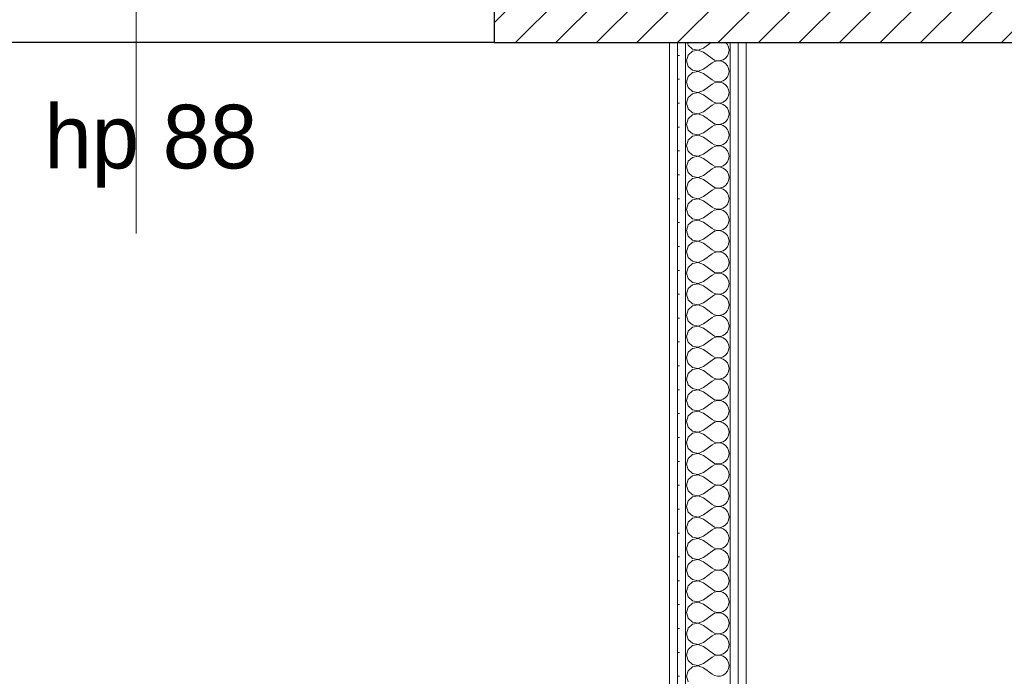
# Model space of a CAD drawing. Header units: millimetres. Extents: x -140780 to 266886, y -104422 to 233759.
# Tile 83 of 104: x 215190 to 216737, y 120150 to 121181. Entities that reach past the tile are written whole.
import ezdxf
from ezdxf.enums import TextEntityAlignment as Align

# ---------------------------------------------------------------- set-up
doc = ezdxf.new("R2010")
doc.units = ezdxf.units.MM
doc.header["$MEASUREMENT"] = 0
for name, color, linetype in [('KR_INW', 7, 'Continuous'), ('NAPIS_SODON', 7, 'Continuous'), ('Okna ArchiCADa', 7, 'Continuous'), ('ROZBUDOWA_NOWE_DZIAŁOWE', 7, 'Continuous'), ('Znaczniki okien ArchiCADa', 7, 'Continuous')]:
    doc.layers.add(name, color=color, linetype=linetype)
for name, color, linetype, lineweight in [('KR_INW_Nr_pióra__101', 252, 'Continuous', 5), ('KR_INW_Nr_pióra__27', 7, 'Continuous', 25), ('NAPIS_SODON_Nr_pióra__121', 255, 'Continuous', 0), ('Okna ArchiCADa_Nr_pióra__27', 7, 'Continuous', 25), ('ROZBUDOWA_NOWE_DZIAŁOWE_Nr_pióra__47', 7, 'Continuous', 15), ('STREFA_NOWE_POM_Nr_pióra__121', 255, 'Continuous', 0), ('Znaczniki okien ArchiCADa_Nr_pióra__7', 7, 'Continuous', 13)]:
    doc.layers.add(name, color=color, linetype=linetype, lineweight=lineweight)
for name, color, linetype, lineweight, true_color in [('Okna ArchiCADa_Nr_pióra__61', 7, 'Continuous', 13, 0x6a6a6a), ('Okna ArchiCADa_Nr_pióra__64', 7, 'Continuous', 13, 0x41c341), ('ROZBUDOWA_NOWE_DZIAŁOWE_Nr_pióra__24', 7, 'Continuous', 15, 0x029e21), ('ROZBUDOWA_NOWE_DZIAŁOWE_Nr_pióra__4', 7, 'Continuous', 13, 0x029e21), ('ROZBUDOWA_NOWE_DZIAŁOWE_Nr_pióra__67', 7, 'Continuous', 13, 0x6a6a6a), ('Znaczniki okien ArchiCADa_Nr_pióra__20', 7, 'Continuous', 13, 0xb00000), ('Znaczniki okien ArchiCADa_Nr_pióra__44', 7, 'Continuous', 13, 0x029e21)]:
    doc.layers.add(name, color=color, linetype=linetype, lineweight=lineweight, true_color=true_color)
doc.styles.add('GENERATED_STYLE_1', font='txt')
pattern_1 = [(0, (0, 0), (0, 37.5), [0, -37.5])]

# ---------------------------------------------------------------- blocks, each defined once
blk = doc.blocks.new('Strop_2', base_point=(188316, 115154.1))
at = {"layer": 'NAPIS_SODON_Nr_pióra__121', "linetype": 'Continuous', "flags": 128}
blk.add_lwpolyline([(188316, 115154.1), (204667.3, 115154.1), (205241.5, 115154.1), (205242.2, 115154.1), (205242.2, 115394.1), (205241.5, 115154.1), (205174.5, 117823.2), (205315.4, 117824.8), (205315.4, 121145.6), (224463.2, 121145.6)], dxfattribs=at)
blk = doc.blocks.new('Okno dwuskrzydłowe 19')
at = {"layer": 'Okna ArchiCADa_Nr_pióra__64', "linetype": 'Continuous'}
for p, q in [((-562.8, 230), (562.8, 230)), ((-537.8, 25), (-487.8, 25)), ((-537.8, -25), (-537.8, 25)), ((-487.8, 25), (-50, 25)), ((-487.8, 25), (-487.8, -25)), ((-487.8, 25), (-50, 25)), ((-50, -25), (-50, 25)), ((-50, 25), (0, 25)), ((0, 25), (0, -25)), ((0, 25), (50, 25)), ((0, -25), (0, 25)), ((50, 25), (487.8, 25)), ((50, 25), (50, -25)), ((50, 25), (487.8, 25)), ((487.8, -25), (487.8, 25)), ((487.8, 25), (537.8, 25)), ((537.8, 25), (537.8, -25)), ((-562.8, 0), (-537.8, 0)), ((-562.8, -50), (-562.8, 0)), ((-537.8, 0), (-537.8, -25)), ((-487.8, 0), (-50, 0)), ((50, 0), (487.8, 0)), ((537.8, -25), (537.8, 0)), ((537.8, 0), (562.8, 0)), ((562.8, -50), (562.8, 0)), ((-537.8, -25), (-512.8, -25)), ((-487.8, -25), (-537.8, -25)), ((-512.8, -25), (-512.8, -50)), ((-50, -25), (-487.8, -25)), ((0, -25), (-50, -25)), ((50, -25), (0, -25)), ((487.8, -25), (50, -25)), ((537.8, -25), (487.8, -25)), ((512.8, -50), (512.8, -25)), ((512.8, -25), (537.8, -25)), ((-512.8, -50), (-562.8, -50)), ((-512.8, -50), (-562.8, -50)), ((0, -50), (-512.8, -50)), ((512.8, -50), (0, -50)), ((562.8, -50), (512.8, -50)), ((512.8, -50), (562.8, -50)), ((-512.8, -300), (512.8, -300)), ((-512.8, -300), (-512.8, -330)), ((512.8, -330), (512.8, -300)), ((-512.8, -330), (512.8, -330))]:
    blk.add_line(p, q, dxfattribs=at)
blk = doc.blocks.new('Znacznik O 19')
at = {"layer": 'Znaczniki okien ArchiCADa_Nr_pióra__20', "linetype": 'Continuous'}
blk.add_line((0, 350), (0, -830), dxfattribs=at)
at = {"layer": 'Znaczniki okien ArchiCADa_Nr_pióra__44', "linetype": 'Continuous'}
for start, end in [(0, 180), (180, 0)]:
    blk.add_arc((0, 500), 150, start, end, dxfattribs=at)
at = {"layer": 'Znaczniki okien ArchiCADa_Nr_pióra__7', "style": 'GENERATED_STYLE_1'}
for tag, p in [('AC_MarkerText_2', (-17.6, 138.6)), ('AC_MarkerText_3', (182.4, 138.7))]:
    blk.add_attdef(tag, text='', height=100, rotation=90, dxfattribs=at).set_placement(p, align=Align.BOTTOM_LEFT)
for tag, p in [('AC_WIDO_ID', (-109.2, 448.3)), ('AC_MarkerText_4', (-144, -758))]:
    blk.add_attdef(tag, text='', height=100, dxfattribs=at).set_placement(p, align=Align.BOTTOM_LEFT)
blk = doc.blocks.new('Wnęka sklepiona płasko 19_3')
at = {"layer": 'Okna ArchiCADa_Nr_pióra__27', "linetype": 'Continuous'}
for p, q in [((1278.5, 250), (-1278.5, 250)), ((1278.5, 130), (1278.5, 250))]:
    blk.add_line(p, q, dxfattribs=at)
at = {"layer": 'Okna ArchiCADa_Nr_pióra__61', "linetype": 'Continuous'}
blk.add_line((-1278.5, 250), (1278.5, 250), dxfattribs=at)
blk = doc.blocks.new('Ściana_1', base_point=(179075.1, 121675.6))
at = {"layer": 'KR_INW_Nr_pióra__101', "linetype": 'Continuous'}
h = blk.add_hatch(dxfattribs=at)
h.set_pattern_fill('Cegła_licówka', color=256, style=0, pattern_type=2)
h.set_pattern_definition([(45, (0, 0), (-31.819804, 31.819804), [])])
h.paths.add_polyline_path([(215935.4, 121525.6), (215935.4, 121425.6), (215935.4, 121375.6), (215935.4, 121145.6), (217492.2, 121145.6), (217492.2, 121375.6), (217492.2, 121425.6), (217492.2, 121525.6)])
at = {"layer": 'KR_INW_Nr_pióra__27', "linetype": 'Continuous', "flags": 128}
blk.add_lwpolyline([(215935.4, 121145.6), (217492.2, 121145.6)], dxfattribs=at)
at = {"layer": 'Okna ArchiCADa', "color": 251, "linetype": 'Continuous', "lineweight": 13, "true_color": 0x6a6a6a, "xscale": -1, "zscale": 1000, "rotation": 180}
blk.add_blockref('Wnęka sklepiona płasko 19_3', (214656.9, 121395.6), dxfattribs=at)
at = {"layer": 'Okna ArchiCADa_Nr_pióra__64', "linetype": 'Continuous', "xscale": -1, "zscale": 1000, "rotation": 180}
blk.add_blockref('Okno dwuskrzydłowe 19', (215372.6, 121375.6), dxfattribs=at)
at = {"layer": 'Znaczniki okien ArchiCADa', "color": 14, "lineweight": 13, "true_color": 0xb00000}
ref = blk.add_blockref('Znacznik O 19', (215372.6, 121675.6), dxfattribs=at)
ref.add_attrib('AC_MarkerText_2', '113', dxfattribs={"layer": 'Znaczniki okien ArchiCADa_Nr_pióra__7', "color": 7, "height": 100, "rotation": 90, "style": 'GENERATED_STYLE_1'}).set_placement((215354.9, 121814.2), align=Align.BOTTOM_LEFT)
ref.add_attrib('AC_MarkerText_3', '150', dxfattribs={"layer": 'Znaczniki okien ArchiCADa_Nr_pióra__7', "color": 7, "height": 100, "rotation": 90, "style": 'GENERATED_STYLE_1'}).set_placement((215554.9, 121814.3), align=Align.BOTTOM_LEFT)
ref.add_attrib('AC_MarkerText_4', 'hp 88', dxfattribs={"layer": 'Znaczniki okien ArchiCADa_Nr_pióra__7', "color": 7, "height": 100, "style": 'GENERATED_STYLE_1'}).set_placement((215228.6, 120917.6), align=Align.BOTTOM_LEFT)
ref.add_attrib('AC_WIDO_ID', 'On1', dxfattribs={"layer": 'Znaczniki okien ArchiCADa_Nr_pióra__7', "color": 7, "height": 100, "style": 'GENERATED_STYLE_1'}).set_placement((215263.4, 122123.9), align=Align.BOTTOM_LEFT)
blk = doc.blocks.new('*X455')
at = {"layer": 'ROZBUDOWA_NOWE_DZIAŁOWE_Nr_pióra__4', "linetype": 'Continuous'}
for p, q in [((216238.8, 121145.6), (216240, 121141.2)), ((216240, 121141.2), (216246.7, 121135.1)), ((216264.2, 121136.7), (216276.1, 121145.6)), ((216301.7, 121142.1), (216298.8, 121145.6)), ((216303.5, 121137.9), (216301.7, 121142.1)), ((216240, 121125.4), (216237.5, 121116.7)), ((216246.7, 121131.6), (216240, 121125.4)), ((216246.7, 121135.1), (216255.7, 121133.4)), ((216255.7, 121133.3), (216246.7, 121131.6)), ((216255.7, 121133.4), (216264.2, 121136.7)), ((216264.2, 121130), (216255.7, 121133.3)), ((216264.2, 121130), (216277.5, 121120)), ((216298.7, 121121), (216301.7, 121124.6)), ((216301.7, 121124.6), (216303.5, 121128.8)), ((216304.2, 121133.3), (216303.5, 121137.9)), ((216303.5, 121128.8), (216304.2, 121133.3)), ((216237.5, 121116.7), (216240, 121107.9)), ((216240, 121107.9), (216246.7, 121101.8)), ((216264.2, 121103.3), (216277.5, 121113.3)), ((216277.5, 121120), (216281.5, 121117.8)), ((216281.5, 121115.6), (216277.5, 121113.3)), ((216281.5, 121117.8), (216286, 121116.7)), ((216286, 121116.6), (216281.5, 121115.6)), ((216286, 121116.7), (216290.6, 121117)), ((216290.6, 121116.4), (216286, 121116.6)), ((216290.6, 121117), (216295, 121118.4)), ((216295, 121114.9), (216290.6, 121116.4)), ((216295, 121118.4), (216298.7, 121121)), ((216298.7, 121112.3), (216295, 121114.9)), ((216301.7, 121108.8), (216298.7, 121112.3)), ((216303.5, 121104.6), (216301.7, 121108.8)), ((216240, 121092.1), (216237.5, 121083.3)), ((216246.7, 121098.2), (216240, 121092.1)), ((216246.7, 121101.8), (216255.7, 121100.1)), ((216255.7, 121099.9), (216246.7, 121098.2)), ((216255.7, 121100.1), (216264.2, 121103.3)), ((216264.2, 121096.7), (216255.7, 121099.9)), ((216264.2, 121096.7), (216277.5, 121086.7)), ((216301.7, 121091.2), (216303.5, 121095.4)), ((216304.2, 121100), (216303.5, 121104.6)), ((216303.5, 121095.4), (216304.2, 121100)), ((216237.5, 121083.3), (216240, 121074.6)), ((216264.2, 121070), (216277.5, 121080)), ((216277.5, 121086.7), (216281.5, 121084.4)), ((216281.5, 121082.2), (216277.5, 121080)), ((216281.5, 121084.4), (216286, 121083.4)), ((216286, 121083.3), (216281.5, 121082.2)), ((216286, 121083.4), (216290.6, 121083.6)), ((216290.6, 121083), (216286, 121083.3)), ((216290.6, 121083.6), (216295, 121085.1)), ((216295, 121081.6), (216290.6, 121083)), ((216295, 121085.1), (216298.7, 121087.7)), ((216298.7, 121079), (216295, 121081.6)), ((216298.7, 121087.7), (216301.7, 121091.2)), ((216301.7, 121075.4), (216298.7, 121079)), ((216240, 121074.6), (216246.7, 121068.4)), ((216246.7, 121064.9), (216240, 121058.8)), ((216246.7, 121068.4), (216255.7, 121066.7)), ((216255.7, 121066.6), (216246.7, 121064.9)), ((216255.7, 121066.7), (216264.2, 121070)), ((216264.2, 121063.3), (216255.7, 121066.6)), ((216264.2, 121063.3), (216277.5, 121053.3)), ((216303.5, 121071.2), (216301.7, 121075.4)), ((216301.7, 121057.9), (216303.5, 121062.1)), ((216304.2, 121066.7), (216303.5, 121071.2)), ((216303.5, 121062.1), (216304.2, 121066.7)), ((216240, 121058.8), (216237.5, 121050)), ((216237.5, 121050), (216240, 121041.2)), ((216264.2, 121036.7), (216277.5, 121046.7)), ((216277.5, 121053.3), (216281.5, 121051.1)), ((216281.5, 121048.9), (216277.5, 121046.7)), ((216281.5, 121051.1), (216286, 121050.1)), ((216286, 121049.9), (216281.5, 121048.9)), ((216286, 121050.1), (216290.6, 121050.3)), ((216290.6, 121049.7), (216286, 121049.9)), ((216290.6, 121050.3), (216295, 121051.8)), ((216295, 121048.2), (216290.6, 121049.7)), ((216295, 121051.8), (216298.7, 121054.4)), ((216298.7, 121045.6), (216295, 121048.2)), ((216298.7, 121054.4), (216301.7, 121057.9)), ((216301.7, 121042.1), (216298.7, 121045.6)), ((216240, 121041.2), (216246.7, 121035.1)), ((216246.7, 121031.6), (216240, 121025.4)), ((216246.7, 121035.1), (216255.7, 121033.4)), ((216255.7, 121033.3), (216246.7, 121031.6)), ((216255.7, 121033.4), (216264.2, 121036.7)), ((216264.2, 121030), (216255.7, 121033.3)), ((216264.2, 121030), (216277.5, 121020)), ((216303.5, 121037.9), (216301.7, 121042.1)), ((216304.2, 121033.3), (216303.5, 121037.9)), ((216303.5, 121028.8), (216304.2, 121033.3)), ((216240, 121025.4), (216237.5, 121016.7)), ((216237.5, 121016.7), (216240, 121007.9)), ((216277.5, 121020), (216281.5, 121017.8)), ((216281.5, 121015.6), (216277.5, 121013.3)), ((216281.5, 121017.8), (216286, 121016.7)), ((216286, 121016.6), (216281.5, 121015.6)), ((216286, 121016.7), (216290.6, 121017)), ((216290.6, 121016.4), (216286, 121016.6)), ((216290.6, 121017), (216295, 121018.4)), ((216295, 121014.9), (216290.6, 121016.4)), ((216295, 121018.4), (216298.7, 121021)), ((216298.7, 121012.3), (216295, 121014.9)), ((216298.7, 121021), (216301.7, 121024.6)), ((216301.7, 121024.6), (216303.5, 121028.8)), ((216240, 121007.9), (216246.7, 121001.8)), ((216246.7, 121001.8), (216255.7, 121000.1)), ((216255.7, 120999.9), (216246.7, 120998.2)), ((216255.7, 121000.1), (216264.2, 121003.3)), ((216264.2, 120996.7), (216255.7, 120999.9)), ((216264.2, 121003.3), (216277.5, 121013.3)), ((216301.7, 121008.8), (216298.7, 121012.3)), ((216303.5, 121004.6), (216301.7, 121008.8)), ((216304.2, 121000), (216303.5, 121004.6)), ((216303.5, 120995.4), (216304.2, 121000)), ((216240, 120992.1), (216237.5, 120983.3)), ((216246.7, 120998.2), (216240, 120992.1)), ((216264.2, 120996.7), (216277.5, 120986.7)), ((216277.5, 120986.7), (216281.5, 120984.4)), ((216281.5, 120984.4), (216286, 120983.4)), ((216286, 120983.4), (216290.6, 120983.6)), ((216290.6, 120983.6), (216295, 120985.1)), ((216295, 120985.1), (216298.7, 120987.7)), ((216298.7, 120987.7), (216301.7, 120991.2)), ((216301.7, 120991.2), (216303.5, 120995.4)), ((216237.5, 120983.3), (216240, 120974.6)), ((216240, 120974.6), (216246.7, 120968.4)), ((216246.7, 120968.4), (216255.7, 120966.7)), ((216255.7, 120966.7), (216264.2, 120970)), ((216264.2, 120970), (216277.5, 120980)), ((216281.5, 120982.2), (216277.5, 120980)), ((216286, 120983.3), (216281.5, 120982.2)), ((216290.6, 120983), (216286, 120983.3)), ((216295, 120981.6), (216290.6, 120983)), ((216298.7, 120979), (216295, 120981.6)), ((216301.7, 120975.4), (216298.7, 120979)), ((216303.5, 120971.2), (216301.7, 120975.4)), ((216304.2, 120966.7), (216303.5, 120971.2)), ((216240, 120958.8), (216237.5, 120950)), ((216246.7, 120964.9), (216240, 120958.8)), ((216255.7, 120966.6), (216246.7, 120964.9)), ((216264.2, 120963.3), (216255.7, 120966.6)), ((216264.2, 120963.3), (216277.5, 120953.3)), ((216277.5, 120953.3), (216281.5, 120951.1)), ((216295, 120951.8), (216298.7, 120954.4)), ((216298.7, 120954.4), (216301.7, 120957.9)), ((216301.7, 120957.9), (216303.5, 120962.1)), ((216303.5, 120962.1), (216304.2, 120966.7)), ((216237.5, 120950), (216240, 120941.2)), ((216240, 120941.2), (216246.7, 120935.1)), ((216264.2, 120936.7), (216277.5, 120946.7)), ((216281.5, 120948.9), (216277.5, 120946.7)), ((216281.5, 120951.1), (216286, 120950.1)), ((216286, 120949.9), (216281.5, 120948.9)), ((216286, 120950.1), (216290.6, 120950.3)), ((216290.6, 120949.7), (216286, 120949.9)), ((216290.6, 120950.3), (216295, 120951.8)), ((216295, 120948.2), (216290.6, 120949.7)), ((216298.7, 120945.6), (216295, 120948.2)), ((216301.7, 120942.1), (216298.7, 120945.6)), ((216303.5, 120937.9), (216301.7, 120942.1)), ((216304.2, 120933.3), (216303.5, 120937.9)), ((216240, 120925.4), (216237.5, 120916.7)), ((216246.7, 120931.6), (216240, 120925.4)), ((216246.7, 120935.1), (216255.7, 120933.4)), ((216255.7, 120933.3), (216246.7, 120931.6)), ((216255.7, 120933.4), (216264.2, 120936.7)), ((216264.2, 120930), (216255.7, 120933.3)), ((216264.2, 120930), (216277.5, 120920)), ((216298.7, 120921), (216301.7, 120924.6)), ((216301.7, 120924.6), (216303.5, 120928.8)), ((216303.5, 120928.8), (216304.2, 120933.3)), ((216237.5, 120916.7), (216240, 120907.9)), ((216240, 120907.9), (216246.7, 120901.8)), ((216264.2, 120903.3), (216277.5, 120913.3)), ((216277.5, 120920), (216281.5, 120917.8)), ((216281.5, 120915.6), (216277.5, 120913.3)), ((216281.5, 120917.8), (216286, 120916.7)), ((216286, 120916.6), (216281.5, 120915.6)), ((216286, 120916.7), (216290.6, 120917)), ((216290.6, 120916.4), (216286, 120916.6)), ((216290.6, 120917), (216295, 120918.4)), ((216295, 120914.9), (216290.6, 120916.4)), ((216295, 120918.4), (216298.7, 120921)), ((216298.7, 120912.3), (216295, 120914.9)), ((216301.7, 120908.8), (216298.7, 120912.3)), ((216303.5, 120904.6), (216301.7, 120908.8)), ((216240, 120892.1), (216237.5, 120883.3)), ((216246.7, 120898.2), (216240, 120892.1)), ((216246.7, 120901.8), (216255.7, 120900.1)), ((216255.7, 120899.9), (216246.7, 120898.2)), ((216255.7, 120900.1), (216264.2, 120903.3)), ((216264.2, 120896.7), (216255.7, 120899.9)), ((216264.2, 120896.7), (216277.5, 120886.7)), ((216298.7, 120887.7), (216301.7, 120891.2)), ((216301.7, 120891.2), (216303.5, 120895.4)), ((216304.2, 120900), (216303.5, 120904.6)), ((216303.5, 120895.4), (216304.2, 120900)), ((216237.5, 120883.3), (216240, 120874.6)), ((216264.2, 120870), (216277.5, 120880)), ((216277.5, 120886.7), (216281.5, 120884.4)), ((216281.5, 120882.2), (216277.5, 120880)), ((216281.5, 120884.4), (216286, 120883.4)), ((216286, 120883.3), (216281.5, 120882.2)), ((216286, 120883.4), (216290.6, 120883.6)), ((216290.6, 120883), (216286, 120883.3)), ((216290.6, 120883.6), (216295, 120885.1)), ((216295, 120881.6), (216290.6, 120883)), ((216295, 120885.1), (216298.7, 120887.7)), ((216298.7, 120879), (216295, 120881.6)), ((216301.7, 120875.4), (216298.7, 120879)), ((216303.5, 120871.2), (216301.7, 120875.4)), ((216240, 120874.6), (216246.7, 120868.4)), ((216246.7, 120864.9), (216240, 120858.8)), ((216246.7, 120868.4), (216255.7, 120866.7)), ((216255.7, 120866.6), (216246.7, 120864.9)), ((216255.7, 120866.7), (216264.2, 120870)), ((216264.2, 120863.3), (216255.7, 120866.6)), ((216264.2, 120863.3), (216277.5, 120853.3)), ((216301.7, 120857.9), (216303.5, 120862.1)), ((216304.2, 120866.7), (216303.5, 120871.2)), ((216303.5, 120862.1), (216304.2, 120866.7)), ((216240, 120858.8), (216237.5, 120850)), ((216237.5, 120850), (216240, 120841.2)), ((216264.2, 120836.7), (216277.5, 120846.7)), ((216277.5, 120853.3), (216281.5, 120851.1)), ((216281.5, 120848.9), (216277.5, 120846.7)), ((216281.5, 120851.1), (216286, 120850.1)), ((216286, 120849.9), (216281.5, 120848.9)), ((216286, 120850.1), (216290.6, 120850.3)), ((216290.6, 120849.7), (216286, 120849.9)), ((216290.6, 120850.3), (216295, 120851.8)), ((216295, 120848.2), (216290.6, 120849.7)), ((216295, 120851.8), (216298.7, 120854.4)), ((216298.7, 120845.6), (216295, 120848.2)), ((216298.7, 120854.4), (216301.7, 120857.9)), ((216301.7, 120842.1), (216298.7, 120845.6)), ((216240, 120841.2), (216246.7, 120835.1)), ((216246.7, 120831.6), (216240, 120825.4)), ((216246.7, 120835.1), (216255.7, 120833.4)), ((216255.7, 120833.3), (216246.7, 120831.6)), ((216255.7, 120833.4), (216264.2, 120836.7)), ((216264.2, 120830), (216255.7, 120833.3)), ((216264.2, 120830), (216277.5, 120820)), ((216303.5, 120837.9), (216301.7, 120842.1)), ((216301.7, 120824.6), (216303.5, 120828.8)), ((216304.2, 120833.3), (216303.5, 120837.9)), ((216303.5, 120828.8), (216304.2, 120833.3)), ((216240, 120825.4), (216237.5, 120816.7)), ((216237.5, 120816.7), (216240, 120807.9)), ((216264.2, 120803.3), (216277.5, 120813.3)), ((216277.5, 120820), (216281.5, 120817.8)), ((216281.5, 120815.6), (216277.5, 120813.3)), ((216281.5, 120817.8), (216286, 120816.7)), ((216286, 120816.6), (216281.5, 120815.6)), ((216286, 120816.7), (216290.6, 120817)), ((216290.6, 120816.4), (216286, 120816.6)), ((216290.6, 120817), (216295, 120818.4)), ((216295, 120814.9), (216290.6, 120816.4)), ((216295, 120818.4), (216298.7, 120821)), ((216298.7, 120812.3), (216295, 120814.9)), ((216298.7, 120821), (216301.7, 120824.6)), ((216240, 120807.9), (216246.7, 120801.8)), ((216246.7, 120798.2), (216240, 120792.1)), ((216246.7, 120801.8), (216255.7, 120800.1)), ((216255.7, 120799.9), (216246.7, 120798.2)), ((216255.7, 120800.1), (216264.2, 120803.3)), ((216264.2, 120796.7), (216255.7, 120799.9)), ((216301.7, 120808.8), (216298.7, 120812.3)), ((216303.5, 120804.6), (216301.7, 120808.8)), ((216304.2, 120800), (216303.5, 120804.6)), ((216303.5, 120795.4), (216304.2, 120800)), ((216240, 120792.1), (216237.5, 120783.3)), ((216237.5, 120783.3), (216240, 120774.6)), ((216264.2, 120796.7), (216277.5, 120786.7)), ((216277.5, 120786.7), (216281.5, 120784.4)), ((216281.5, 120784.4), (216286, 120783.4)), ((216286, 120783.3), (216281.5, 120782.2)), ((216286, 120783.4), (216290.6, 120783.6)), ((216290.6, 120783), (216286, 120783.3)), ((216290.6, 120783.6), (216295, 120785.1)), ((216295, 120781.6), (216290.6, 120783)), ((216295, 120785.1), (216298.7, 120787.7)), ((216298.7, 120787.7), (216301.7, 120791.2)), ((216301.7, 120791.2), (216303.5, 120795.4)), ((216240, 120774.6), (216246.7, 120768.4)), ((216246.7, 120768.4), (216255.7, 120766.7)), ((216255.7, 120766.7), (216264.2, 120770)), ((216264.2, 120770), (216277.5, 120780)), ((216281.5, 120782.2), (216277.5, 120780)), ((216298.7, 120779), (216295, 120781.6)), ((216301.7, 120775.4), (216298.7, 120779)), ((216303.5, 120771.2), (216301.7, 120775.4)), ((216304.2, 120766.7), (216303.5, 120771.2)), ((216240, 120758.8), (216237.5, 120750)), ((216246.7, 120764.9), (216240, 120758.8)), ((216255.7, 120766.6), (216246.7, 120764.9)), ((216264.2, 120763.3), (216255.7, 120766.6)), ((216264.2, 120763.3), (216277.5, 120753.3)), ((216277.5, 120753.3), (216281.5, 120751.1)), ((216290.6, 120750.3), (216295, 120751.8)), ((216295, 120751.8), (216298.7, 120754.4)), ((216298.7, 120754.4), (216301.7, 120757.9)), ((216301.7, 120757.9), (216303.5, 120762.1)), ((216303.5, 120762.1), (216304.2, 120766.7)), ((216237.5, 120750), (216240, 120741.2)), ((216240, 120741.2), (216246.7, 120735.1)), ((216255.7, 120733.4), (216264.2, 120736.7)), ((216264.2, 120736.7), (216277.5, 120746.7)), ((216281.5, 120748.9), (216277.5, 120746.7)), ((216281.5, 120751.1), (216286, 120750.1)), ((216286, 120749.9), (216281.5, 120748.9)), ((216286, 120750.1), (216290.6, 120750.3)), ((216290.6, 120749.7), (216286, 120749.9)), ((216295, 120748.2), (216290.6, 120749.7)), ((216298.7, 120745.6), (216295, 120748.2)), ((216301.7, 120742.1), (216298.7, 120745.6)), ((216303.5, 120737.9), (216301.7, 120742.1)), ((216304.2, 120733.3), (216303.5, 120737.9)), ((216240, 120725.4), (216237.5, 120716.7)), ((216246.7, 120731.6), (216240, 120725.4)), ((216246.7, 120735.1), (216255.7, 120733.4)), ((216255.7, 120733.3), (216246.7, 120731.6)), ((216264.2, 120730), (216255.7, 120733.3)), ((216264.2, 120730), (216277.5, 120720)), ((216295, 120718.4), (216298.7, 120721)), ((216298.7, 120721), (216301.7, 120724.6)), ((216301.7, 120724.6), (216303.5, 120728.8)), ((216303.5, 120728.8), (216304.2, 120733.3)), ((216237.5, 120716.7), (216240, 120707.9)), ((216240, 120707.9), (216246.7, 120701.8)), ((216264.2, 120703.3), (216277.5, 120713.3)), ((216277.5, 120720), (216281.5, 120717.8)), ((216281.5, 120715.6), (216277.5, 120713.3)), ((216281.5, 120717.8), (216286, 120716.7)), ((216286, 120716.6), (216281.5, 120715.6)), ((216286, 120716.7), (216290.6, 120717)), ((216290.6, 120716.4), (216286, 120716.6)), ((216290.6, 120717), (216295, 120718.4)), ((216295, 120714.9), (216290.6, 120716.4)), ((216298.7, 120712.3), (216295, 120714.9)), ((216301.7, 120708.8), (216298.7, 120712.3)), ((216303.5, 120704.6), (216301.7, 120708.8)), ((216240, 120692.1), (216237.5, 120683.3)), ((216246.7, 120698.2), (216240, 120692.1)), ((216246.7, 120701.8), (216255.7, 120700.1)), ((216255.7, 120699.9), (216246.7, 120698.2)), ((216255.7, 120700.1), (216264.2, 120703.3)), ((216264.2, 120696.7), (216255.7, 120699.9)), ((216264.2, 120696.7), (216277.5, 120686.7)), ((216298.7, 120687.7), (216301.7, 120691.2)), ((216301.7, 120691.2), (216303.5, 120695.4)), ((216304.2, 120700), (216303.5, 120704.6)), ((216303.5, 120695.4), (216304.2, 120700)), ((216237.5, 120683.3), (216240, 120674.6)), ((216240, 120674.6), (216246.7, 120668.4)), ((216264.2, 120670), (216277.5, 120680)), ((216277.5, 120686.7), (216281.5, 120684.4)), ((216281.5, 120682.2), (216277.5, 120680)), ((216281.5, 120684.4), (216286, 120683.4)), ((216286, 120683.3), (216281.5, 120682.2)), ((216286, 120683.4), (216290.6, 120683.6)), ((216290.6, 120683), (216286, 120683.3)), ((216290.6, 120683.6), (216295, 120685.1)), ((216295, 120681.6), (216290.6, 120683)), ((216295, 120685.1), (216298.7, 120687.7)), ((216298.7, 120679), (216295, 120681.6)), ((216301.7, 120675.4), (216298.7, 120679)), ((216303.5, 120671.2), (216301.7, 120675.4)), ((216240, 120658.8), (216237.5, 120650)), ((216246.7, 120664.9), (216240, 120658.8)), ((216246.7, 120668.4), (216255.7, 120666.7)), ((216255.7, 120666.6), (216246.7, 120664.9)), ((216255.7, 120666.7), (216264.2, 120670)), ((216264.2, 120663.3), (216255.7, 120666.6)), ((216264.2, 120663.3), (216277.5, 120653.3)), ((216301.7, 120657.9), (216303.5, 120662.1)), ((216304.2, 120666.7), (216303.5, 120671.2)), ((216303.5, 120662.1), (216304.2, 120666.7)), ((216237.5, 120650), (216240, 120641.2)), ((216264.2, 120636.7), (216277.5, 120646.7)), ((216277.5, 120653.3), (216281.5, 120651.1)), ((216281.5, 120648.9), (216277.5, 120646.7)), ((216281.5, 120651.1), (216286, 120650.1)), ((216286, 120649.9), (216281.5, 120648.9)), ((216286, 120650.1), (216290.6, 120650.3)), ((216290.6, 120649.7), (216286, 120649.9)), ((216290.6, 120650.3), (216295, 120651.8)), ((216295, 120648.2), (216290.6, 120649.7)), ((216295, 120651.8), (216298.7, 120654.4)), ((216298.7, 120645.6), (216295, 120648.2)), ((216298.7, 120654.4), (216301.7, 120657.9)), ((216301.7, 120642.1), (216298.7, 120645.6)), ((216240, 120641.2), (216246.7, 120635.1)), ((216246.7, 120631.6), (216240, 120625.4)), ((216246.7, 120635.1), (216255.7, 120633.4)), ((216255.7, 120633.3), (216246.7, 120631.6)), ((216255.7, 120633.4), (216264.2, 120636.7)), ((216264.2, 120630), (216255.7, 120633.3)), ((216264.2, 120630), (216277.5, 120620)), ((216303.5, 120637.9), (216301.7, 120642.1)), ((216301.7, 120624.6), (216303.5, 120628.8)), ((216304.2, 120633.3), (216303.5, 120637.9)), ((216303.5, 120628.8), (216304.2, 120633.3)), ((216240, 120625.4), (216237.5, 120616.7)), ((216237.5, 120616.7), (216240, 120607.9)), ((216264.2, 120603.3), (216277.5, 120613.3)), ((216277.5, 120620), (216281.5, 120617.8)), ((216281.5, 120615.6), (216277.5, 120613.3)), ((216281.5, 120617.8), (216286, 120616.7)), ((216286, 120616.6), (216281.5, 120615.6)), ((216286, 120616.7), (216290.6, 120617)), ((216290.6, 120616.4), (216286, 120616.6)), ((216290.6, 120617), (216295, 120618.4)), ((216295, 120614.9), (216290.6, 120616.4)), ((216295, 120618.4), (216298.7, 120621)), ((216298.7, 120612.3), (216295, 120614.9)), ((216298.7, 120621), (216301.7, 120624.6)), ((216301.7, 120608.8), (216298.7, 120612.3)), ((216240, 120607.9), (216246.7, 120601.8)), ((216246.7, 120598.2), (216240, 120592.1)), ((216246.7, 120601.8), (216255.7, 120600.1)), ((216255.7, 120599.9), (216246.7, 120598.2)), ((216255.7, 120600.1), (216264.2, 120603.3)), ((216264.2, 120596.7), (216255.7, 120599.9)), ((216303.5, 120604.6), (216301.7, 120608.8)), ((216304.2, 120600), (216303.5, 120604.6)), ((216303.5, 120595.4), (216304.2, 120600)), ((216240, 120592.1), (216237.5, 120583.3)), ((216237.5, 120583.3), (216240, 120574.6)), ((216264.2, 120596.7), (216277.5, 120586.7)), ((216277.5, 120586.7), (216281.5, 120584.4)), ((216281.5, 120582.2), (216277.5, 120580)), ((216281.5, 120584.4), (216286, 120583.4)), ((216286, 120583.3), (216281.5, 120582.2)), ((216286, 120583.4), (216290.6, 120583.6)), ((216290.6, 120583), (216286, 120583.3)), ((216290.6, 120583.6), (216295, 120585.1)), ((216295, 120581.6), (216290.6, 120583)), ((216295, 120585.1), (216298.7, 120587.7)), ((216298.7, 120579), (216295, 120581.6)), ((216298.7, 120587.7), (216301.7, 120591.2)), ((216301.7, 120591.2), (216303.5, 120595.4)), ((216240, 120574.6), (216246.7, 120568.4)), ((216246.7, 120568.4), (216255.7, 120566.7)), ((216255.7, 120566.6), (216246.7, 120564.9)), ((216255.7, 120566.7), (216264.2, 120570)), ((216264.2, 120563.3), (216255.7, 120566.6)), ((216264.2, 120570), (216277.5, 120580)), ((216301.7, 120575.4), (216298.7, 120579)), ((216303.5, 120571.2), (216301.7, 120575.4)), ((216304.2, 120566.7), (216303.5, 120571.2)), ((216303.5, 120562.1), (216304.2, 120566.7)), ((216240, 120558.8), (216237.5, 120550)), ((216246.7, 120564.9), (216240, 120558.8)), ((216264.2, 120563.3), (216277.5, 120553.3)), ((216277.5, 120553.3), (216281.5, 120551.1)), ((216281.5, 120551.1), (216286, 120550.1)), ((216290.6, 120550.3), (216295, 120551.8)), ((216295, 120551.8), (216298.7, 120554.4)), ((216298.7, 120554.4), (216301.7, 120557.9)), ((216301.7, 120557.9), (216303.5, 120562.1)), ((216237.5, 120550), (216240, 120541.2)), ((216240, 120541.2), (216246.7, 120535.1)), ((216246.7, 120535.1), (216255.7, 120533.4)), ((216255.7, 120533.4), (216264.2, 120536.7)), ((216264.2, 120536.7), (216277.5, 120546.7)), ((216281.5, 120548.9), (216277.5, 120546.7)), ((216286, 120549.9), (216281.5, 120548.9)), ((216286, 120550.1), (216290.6, 120550.3)), ((216290.6, 120549.7), (216286, 120549.9)), ((216295, 120548.2), (216290.6, 120549.7)), ((216298.7, 120545.6), (216295, 120548.2)), ((216301.7, 120542.1), (216298.7, 120545.6)), ((216303.5, 120537.9), (216301.7, 120542.1)), ((216304.2, 120533.3), (216303.5, 120537.9)), ((216240, 120525.4), (216237.5, 120516.7)), ((216246.7, 120531.6), (216240, 120525.4)), ((216255.7, 120533.3), (216246.7, 120531.6)), ((216264.2, 120530), (216255.7, 120533.3)), ((216264.2, 120530), (216277.5, 120520)), ((216277.5, 120520), (216281.5, 120517.8)), ((216295, 120518.4), (216298.7, 120521)), ((216298.7, 120521), (216301.7, 120524.6)), ((216301.7, 120524.6), (216303.5, 120528.8)), ((216303.5, 120528.8), (216304.2, 120533.3)), ((216237.5, 120516.7), (216240, 120507.9)), ((216240, 120507.9), (216246.7, 120501.8)), ((216264.2, 120503.3), (216277.5, 120513.3)), ((216281.5, 120515.6), (216277.5, 120513.3)), ((216281.5, 120517.8), (216286, 120516.7)), ((216286, 120516.6), (216281.5, 120515.6)), ((216286, 120516.7), (216290.6, 120517)), ((216290.6, 120516.4), (216286, 120516.6)), ((216290.6, 120517), (216295, 120518.4)), ((216295, 120514.9), (216290.6, 120516.4)), ((216298.7, 120512.3), (216295, 120514.9)), ((216301.7, 120508.8), (216298.7, 120512.3)), ((216303.5, 120504.6), (216301.7, 120508.8)), ((216304.2, 120500), (216303.5, 120504.6)), ((216240, 120492.1), (216237.5, 120483.3)), ((216246.7, 120498.2), (216240, 120492.1)), ((216246.7, 120501.8), (216255.7, 120500.1)), ((216255.7, 120499.9), (216246.7, 120498.2)), ((216255.7, 120500.1), (216264.2, 120503.3)), ((216264.2, 120496.7), (216255.7, 120499.9)), ((216264.2, 120496.7), (216277.5, 120486.7)), ((216298.7, 120487.7), (216301.7, 120491.2)), ((216301.7, 120491.2), (216303.5, 120495.4)), ((216303.5, 120495.4), (216304.2, 120500)), ((216237.5, 120483.3), (216240, 120474.6)), ((216240, 120474.6), (216246.7, 120468.4)), ((216264.2, 120470), (216277.5, 120480)), ((216277.5, 120486.7), (216281.5, 120484.4)), ((216281.5, 120482.2), (216277.5, 120480)), ((216281.5, 120484.4), (216286, 120483.4)), ((216286, 120483.3), (216281.5, 120482.2)), ((216286, 120483.4), (216290.6, 120483.6)), ((216290.6, 120483), (216286, 120483.3)), ((216290.6, 120483.6), (216295, 120485.1)), ((216295, 120481.6), (216290.6, 120483)), ((216295, 120485.1), (216298.7, 120487.7)), ((216298.7, 120479), (216295, 120481.6)), ((216301.7, 120475.4), (216298.7, 120479)), ((216303.5, 120471.2), (216301.7, 120475.4)), ((216240, 120458.8), (216237.5, 120450)), ((216246.7, 120464.9), (216240, 120458.8)), ((216246.7, 120468.4), (216255.7, 120466.7)), ((216255.7, 120466.6), (216246.7, 120464.9)), ((216255.7, 120466.7), (216264.2, 120470)), ((216264.2, 120463.3), (216255.7, 120466.6)), ((216264.2, 120463.3), (216277.5, 120453.3)), ((216298.7, 120454.4), (216301.7, 120457.9)), ((216301.7, 120457.9), (216303.5, 120462.1)), ((216304.2, 120466.7), (216303.5, 120471.2)), ((216303.5, 120462.1), (216304.2, 120466.7)), ((216237.5, 120450), (216240, 120441.2)), ((216264.2, 120436.7), (216277.5, 120446.7)), ((216277.5, 120453.3), (216281.5, 120451.1)), ((216281.5, 120448.9), (216277.5, 120446.7)), ((216281.5, 120451.1), (216286, 120450.1)), ((216286, 120449.9), (216281.5, 120448.9)), ((216286, 120450.1), (216290.6, 120450.3)), ((216290.6, 120449.7), (216286, 120449.9)), ((216290.6, 120450.3), (216295, 120451.8)), ((216295, 120448.2), (216290.6, 120449.7)), ((216295, 120451.8), (216298.7, 120454.4)), ((216298.7, 120445.6), (216295, 120448.2)), ((216301.7, 120442.1), (216298.7, 120445.6)), ((216303.5, 120437.9), (216301.7, 120442.1)), ((216240, 120441.2), (216246.7, 120435.1)), ((216246.7, 120431.6), (216240, 120425.4)), ((216246.7, 120435.1), (216255.7, 120433.4)), ((216255.7, 120433.3), (216246.7, 120431.6)), ((216255.7, 120433.4), (216264.2, 120436.7)), ((216264.2, 120430), (216255.7, 120433.3)), ((216264.2, 120430), (216277.5, 120420)), ((216301.7, 120424.6), (216303.5, 120428.8)), ((216304.2, 120433.3), (216303.5, 120437.9)), ((216303.5, 120428.8), (216304.2, 120433.3)), ((216240, 120425.4), (216237.5, 120416.7)), ((216237.5, 120416.7), (216240, 120407.9)), ((216264.2, 120403.3), (216277.5, 120413.3)), ((216277.5, 120420), (216281.5, 120417.8)), ((216281.5, 120415.6), (216277.5, 120413.3)), ((216281.5, 120417.8), (216286, 120416.7)), ((216286, 120416.6), (216281.5, 120415.6)), ((216286, 120416.7), (216290.6, 120417)), ((216290.6, 120416.4), (216286, 120416.6)), ((216290.6, 120417), (216295, 120418.4)), ((216295, 120414.9), (216290.6, 120416.4)), ((216295, 120418.4), (216298.7, 120421)), ((216298.7, 120412.3), (216295, 120414.9)), ((216298.7, 120421), (216301.7, 120424.6)), ((216301.7, 120408.8), (216298.7, 120412.3)), ((216240, 120407.9), (216246.7, 120401.8)), ((216246.7, 120398.2), (216240, 120392.1)), ((216246.7, 120401.8), (216255.7, 120400.1)), ((216255.7, 120399.9), (216246.7, 120398.2)), ((216255.7, 120400.1), (216264.2, 120403.3)), ((216264.2, 120396.7), (216255.7, 120399.9)), ((216264.2, 120396.7), (216277.5, 120386.7)), ((216303.5, 120404.6), (216301.7, 120408.8)), ((216304.2, 120400), (216303.5, 120404.6)), ((216303.5, 120395.4), (216304.2, 120400)), ((216240, 120392.1), (216237.5, 120383.3)), ((216237.5, 120383.3), (216240, 120374.6)), ((216277.5, 120386.7), (216281.5, 120384.4)), ((216281.5, 120382.2), (216277.5, 120380)), ((216281.5, 120384.4), (216286, 120383.4)), ((216286, 120383.3), (216281.5, 120382.2)), ((216286, 120383.4), (216290.6, 120383.6)), ((216290.6, 120383), (216286, 120383.3)), ((216290.6, 120383.6), (216295, 120385.1)), ((216295, 120381.6), (216290.6, 120383)), ((216295, 120385.1), (216298.7, 120387.7)), ((216298.7, 120379), (216295, 120381.6)), ((216298.7, 120387.7), (216301.7, 120391.2)), ((216301.7, 120391.2), (216303.5, 120395.4)), ((216240, 120374.6), (216246.7, 120368.4)), ((216246.7, 120364.9), (216240, 120358.8)), ((216246.7, 120368.4), (216255.7, 120366.7)), ((216255.7, 120366.6), (216246.7, 120364.9)), ((216255.7, 120366.7), (216264.2, 120370)), ((216264.2, 120363.3), (216255.7, 120366.6)), ((216264.2, 120370), (216277.5, 120380)), ((216301.7, 120375.4), (216298.7, 120379)), ((216303.5, 120371.2), (216301.7, 120375.4)), ((216304.2, 120366.7), (216303.5, 120371.2)), ((216303.5, 120362.1), (216304.2, 120366.7)), ((216240, 120358.8), (216237.5, 120350)), ((216237.5, 120350), (216240, 120341.2)), ((216264.2, 120363.3), (216277.5, 120353.3)), ((216277.5, 120353.3), (216281.5, 120351.1)), ((216281.5, 120351.1), (216286, 120350.1)), ((216286, 120349.9), (216281.5, 120348.9)), ((216286, 120350.1), (216290.6, 120350.3)), ((216290.6, 120349.7), (216286, 120349.9)), ((216290.6, 120350.3), (216295, 120351.8)), ((216295, 120348.2), (216290.6, 120349.7)), ((216295, 120351.8), (216298.7, 120354.4)), ((216298.7, 120354.4), (216301.7, 120357.9)), ((216301.7, 120357.9), (216303.5, 120362.1)), ((216240, 120341.2), (216246.7, 120335.1)), ((216246.7, 120335.1), (216255.7, 120333.4)), ((216255.7, 120333.4), (216264.2, 120336.7)), ((216264.2, 120336.7), (216277.5, 120346.7)), ((216281.5, 120348.9), (216277.5, 120346.7)), ((216298.7, 120345.6), (216295, 120348.2)), ((216301.7, 120342.1), (216298.7, 120345.6)), ((216303.5, 120337.9), (216301.7, 120342.1)), ((216304.2, 120333.3), (216303.5, 120337.9)), ((216240, 120325.4), (216237.5, 120316.7)), ((216246.7, 120331.6), (216240, 120325.4)), ((216255.7, 120333.3), (216246.7, 120331.6)), ((216264.2, 120330), (216255.7, 120333.3)), ((216264.2, 120330), (216277.5, 120320)), ((216277.5, 120320), (216281.5, 120317.8)), ((216290.6, 120317), (216295, 120318.4)), ((216295, 120318.4), (216298.7, 120321)), ((216298.7, 120321), (216301.7, 120324.6)), ((216301.7, 120324.6), (216303.5, 120328.8)), ((216303.5, 120328.8), (216304.2, 120333.3)), ((216237.5, 120316.7), (216240, 120307.9)), ((216240, 120307.9), (216246.7, 120301.8)), ((216255.7, 120300.1), (216264.2, 120303.3)), ((216264.2, 120303.3), (216277.5, 120313.3)), ((216281.5, 120315.6), (216277.5, 120313.3)), ((216281.5, 120317.8), (216286, 120316.7)), ((216286, 120316.6), (216281.5, 120315.6)), ((216286, 120316.7), (216290.6, 120317)), ((216290.6, 120316.4), (216286, 120316.6)), ((216295, 120314.9), (216290.6, 120316.4)), ((216298.7, 120312.3), (216295, 120314.9)), ((216301.7, 120308.8), (216298.7, 120312.3)), ((216303.5, 120304.6), (216301.7, 120308.8)), ((216304.2, 120300), (216303.5, 120304.6)), ((216240, 120292.1), (216237.5, 120283.3)), ((216246.7, 120298.2), (216240, 120292.1)), ((216246.7, 120301.8), (216255.7, 120300.1)), ((216255.7, 120299.9), (216246.7, 120298.2)), ((216264.2, 120296.7), (216255.7, 120299.9)), ((216264.2, 120296.7), (216277.5, 120286.7)), ((216295, 120285.1), (216298.7, 120287.7)), ((216298.7, 120287.7), (216301.7, 120291.2)), ((216301.7, 120291.2), (216303.5, 120295.4)), ((216303.5, 120295.4), (216304.2, 120300)), ((216237.5, 120283.3), (216240, 120274.6)), ((216240, 120274.6), (216246.7, 120268.4)), ((216264.2, 120270), (216277.5, 120280)), ((216277.5, 120286.7), (216281.5, 120284.4)), ((216281.5, 120282.2), (216277.5, 120280)), ((216281.5, 120284.4), (216286, 120283.4)), ((216286, 120283.3), (216281.5, 120282.2)), ((216286, 120283.4), (216290.6, 120283.6)), ((216290.6, 120283), (216286, 120283.3)), ((216290.6, 120283.6), (216295, 120285.1)), ((216295, 120281.6), (216290.6, 120283)), ((216298.7, 120279), (216295, 120281.6)), ((216301.7, 120275.4), (216298.7, 120279)), ((216303.5, 120271.2), (216301.7, 120275.4)), ((216240, 120258.8), (216237.5, 120250)), ((216246.7, 120264.9), (216240, 120258.8)), ((216246.7, 120268.4), (216255.7, 120266.7)), ((216255.7, 120266.6), (216246.7, 120264.9)), ((216255.7, 120266.7), (216264.2, 120270)), ((216264.2, 120263.3), (216255.7, 120266.6)), ((216264.2, 120263.3), (216277.5, 120253.3)), ((216298.7, 120254.4), (216301.7, 120257.9)), ((216301.7, 120257.9), (216303.5, 120262.1)), ((216304.2, 120266.7), (216303.5, 120271.2)), ((216303.5, 120262.1), (216304.2, 120266.7)), ((216237.5, 120250), (216240, 120241.2)), ((216240, 120241.2), (216246.7, 120235.1)), ((216264.2, 120236.7), (216277.5, 120246.7)), ((216277.5, 120253.3), (216281.5, 120251.1)), ((216281.5, 120248.9), (216277.5, 120246.7)), ((216281.5, 120251.1), (216286, 120250.1)), ((216286, 120249.9), (216281.5, 120248.9)), ((216286, 120250.1), (216290.6, 120250.3)), ((216290.6, 120249.7), (216286, 120249.9)), ((216290.6, 120250.3), (216295, 120251.8)), ((216295, 120248.2), (216290.6, 120249.7)), ((216295, 120251.8), (216298.7, 120254.4)), ((216298.7, 120245.6), (216295, 120248.2)), ((216301.7, 120242.1), (216298.7, 120245.6)), ((216303.5, 120237.9), (216301.7, 120242.1)), ((216246.7, 120231.6), (216240, 120225.4)), ((216246.7, 120235.1), (216255.7, 120233.4)), ((216255.7, 120233.3), (216246.7, 120231.6)), ((216255.7, 120233.4), (216264.2, 120236.7)), ((216264.2, 120230), (216255.7, 120233.3)), ((216264.2, 120230), (216277.5, 120220)), ((216301.7, 120224.6), (216303.5, 120228.8)), ((216304.2, 120233.3), (216303.5, 120237.9)), ((216303.5, 120228.8), (216304.2, 120233.3)), ((216240, 120225.4), (216237.5, 120216.7)), ((216237.5, 120216.7), (216240, 120207.9)), ((216264.2, 120203.3), (216277.5, 120213.3)), ((216277.5, 120220), (216281.5, 120217.8)), ((216281.5, 120215.6), (216277.5, 120213.3)), ((216281.5, 120217.8), (216286, 120216.7)), ((216286, 120216.6), (216281.5, 120215.6)), ((216286, 120216.7), (216290.6, 120217)), ((216290.6, 120216.4), (216286, 120216.6)), ((216290.6, 120217), (216295, 120218.4)), ((216295, 120214.9), (216290.6, 120216.4)), ((216295, 120218.4), (216298.7, 120221)), ((216298.7, 120212.3), (216295, 120214.9)), ((216298.7, 120221), (216301.7, 120224.6)), ((216301.7, 120208.8), (216298.7, 120212.3)), ((216240, 120207.9), (216246.7, 120201.8)), ((216246.7, 120198.2), (216240, 120192.1)), ((216246.7, 120201.8), (216255.7, 120200.1)), ((216255.7, 120199.9), (216246.7, 120198.2)), ((216255.7, 120200.1), (216264.2, 120203.3)), ((216264.2, 120196.7), (216255.7, 120199.9)), ((216264.2, 120196.7), (216277.5, 120186.7)), ((216303.5, 120204.6), (216301.7, 120208.8)), ((216301.7, 120191.2), (216303.5, 120195.4)), ((216304.2, 120200), (216303.5, 120204.6)), ((216303.5, 120195.4), (216304.2, 120200)), ((216240, 120192.1), (216237.5, 120183.3)), ((216237.5, 120183.3), (216240, 120174.6)), ((216264.2, 120170), (216277.5, 120180)), ((216277.5, 120186.7), (216281.5, 120184.4)), ((216281.5, 120182.2), (216277.5, 120180)), ((216281.5, 120184.4), (216286, 120183.4)), ((216286, 120183.3), (216281.5, 120182.2)), ((216286, 120183.4), (216290.6, 120183.6)), ((216290.6, 120183), (216286, 120183.3)), ((216290.6, 120183.6), (216295, 120185.1)), ((216295, 120181.6), (216290.6, 120183)), ((216295, 120185.1), (216298.7, 120187.7)), ((216298.7, 120179), (216295, 120181.6)), ((216298.7, 120187.7), (216301.7, 120191.2)), ((216240, 120174.6), (216246.7, 120168.4)), ((216246.7, 120164.9), (216240, 120158.8)), ((216246.7, 120168.4), (216255.7, 120166.7)), ((216255.7, 120166.6), (216246.7, 120164.9)), ((216255.7, 120166.7), (216264.2, 120170)), ((216264.2, 120163.3), (216255.7, 120166.6)), ((216301.7, 120175.4), (216298.7, 120179)), ((216303.5, 120171.2), (216301.7, 120175.4)), ((216304.2, 120166.7), (216303.5, 120171.2)), ((216303.5, 120162.1), (216304.2, 120166.7)), ((216240, 120158.8), (216237.5, 120150)), ((216237.5, 120150), (216240, 120141.2)), ((216264.2, 120163.3), (216277.5, 120153.3)), ((216277.5, 120153.3), (216281.5, 120151.1)), ((216281.5, 120151.1), (216286, 120150.1)), ((216286, 120150.1), (216290.6, 120150.3)), ((216290.6, 120150.3), (216295, 120151.8)), ((216295, 120151.8), (216298.7, 120154.4)), ((216298.7, 120154.4), (216301.7, 120157.9)), ((216301.7, 120157.9), (216303.5, 120162.1))]:
    blk.add_line(p, q, dxfattribs=at)
blk = doc.blocks.new('Ściana_121', base_point=(216210.8, 115862.5))
at = {"layer": 'ROZBUDOWA_NOWE_DZIAŁOWE_Nr_pióra__24', "linetype": 'Continuous'}
h = blk.add_hatch(dxfattribs=at)
h.set_pattern_fill('Gips', color=256, style=0, pattern_type=2)
h.set_pattern_definition(pattern_1)
h.paths.add_polyline_path([(216223.3, 121145.6), (216210.8, 121145.6), (216210.8, 119121.9), (216223.3, 119121.9)])
h = blk.add_hatch(dxfattribs=at)
h.set_pattern_fill('Gips', color=256, style=0, pattern_type=2)
h.set_pattern_definition(pattern_1)
h.paths.add_polyline_path([(216235.8, 121145.6), (216223.3, 121145.6), (216223.3, 119121.9), (216235.8, 119121.9)])
h = blk.add_hatch(dxfattribs=at)
h.set_pattern_fill('Gips', color=256, style=0, pattern_type=2)
h.set_pattern_definition(pattern_1)
h.paths.add_polyline_path([(216318.3, 121145.6), (216305.8, 121145.6), (216305.8, 119121.9), (216318.3, 119121.9)])
h = blk.add_hatch(dxfattribs=at)
h.set_pattern_fill('Gips', color=256, style=0, pattern_type=2)
h.set_pattern_definition(pattern_1)
h.paths.add_polyline_path([(216318.3, 119121.9), (216330.8, 119121.9), (216330.8, 121145.6), (216318.3, 121145.6)])
at = {"layer": 'ROZBUDOWA_NOWE_DZIAŁOWE_Nr_pióra__47', "linetype": 'Continuous', "flags": 128}
for points in [[(216330.8, 121145.6), (216210.8, 121145.6)], [(216210.8, 121145.6), (216210.8, 119121.9)], [(216330.8, 119121.9), (216330.8, 121145.6)]]:
    blk.add_lwpolyline(points, dxfattribs=at)
at = {"layer": 'ROZBUDOWA_NOWE_DZIAŁOWE_Nr_pióra__67', "linetype": 'Continuous'}
for p, q in [((216223.3, 121145.6), (216223.3, 119121.9)), ((216235.8, 121145.6), (216235.8, 119121.9)), ((216305.8, 119121.9), (216305.8, 121145.6)), ((216318.3, 119121.9), (216318.3, 121145.6))]:
    blk.add_line(p, q, dxfattribs=at)
at = {"layer": 'ROZBUDOWA_NOWE_DZIAŁOWE'}
blk.add_blockref('*X455', (0, 0), dxfattribs=at)

msp = doc.modelspace()

# ---------------------------------------------------------------- linework, layer by layer
at = {"layer": 'STREFA_NOWE_POM_Nr_pióra__121', "linetype": 'Continuous', "flags": 128}
for points in [[(216210.8, 119674.7), (216210.8, 121145.6), (212316.5, 121145.6), (212316.5, 117206.8), (216210.8, 117206.8)], [(216330.8, 115862.5), (216785.8, 115846.9), (216797.4, 115586.8), (220688.1, 115586.8), (220678.8, 116587.4), (221330.1, 116604.7), (221330.1, 121138), (216330.8, 121145.6)]]:
    msp.add_lwpolyline(points, close=True, dxfattribs=at)

# ---------------------------------------------------------------- block references
at = {"layer": 'KR_INW'}
msp.add_blockref('Ściana_1', (179075.1, 121675.6), dxfattribs=at)
at = {"layer": 'NAPIS_SODON', "color": 255, "linetype": 'Continuous', "lineweight": 0}
msp.add_blockref('Strop_2', (188316, 115154.1), dxfattribs=at)
at = {"layer": 'ROZBUDOWA_NOWE_DZIAŁOWE'}
msp.add_blockref('Ściana_121', (216210.8, 115862.5), dxfattribs=at)

doc.saveas('drawing.dxf')
